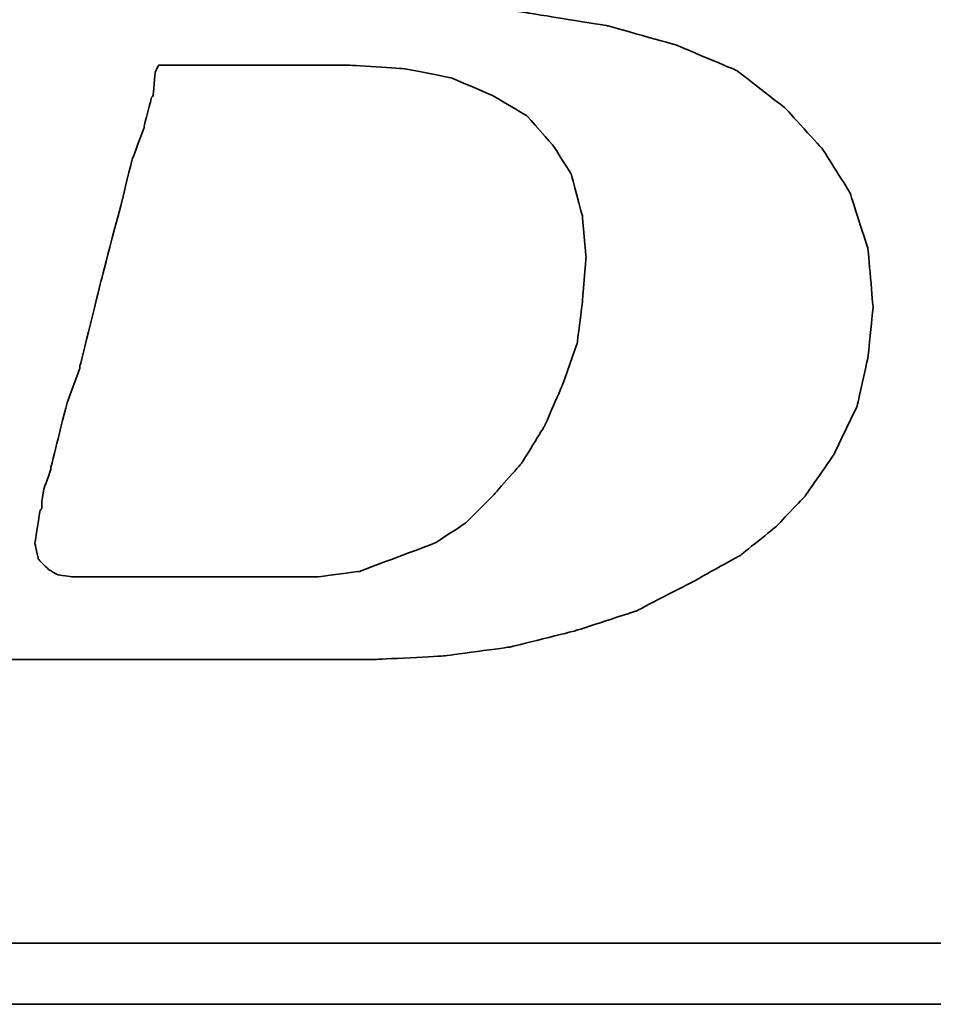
# Model space of a CAD drawing. Header units: millimetres. Extents: x 748 to 1024, y 329 to 423.
# Tile 23 of 47: x 948.903 to 949.432, y 354.893 to 355.464. Entities that reach past the tile are written whole.
import ezdxf

# ---------------------------------------------------------------- set-up
doc = ezdxf.new("R2010")
doc.units = ezdxf.units.MM
doc.header["$LTSCALE"] = 0.15
doc.layers.add('DIM', color=4, linetype='CONTINUOUS')
doc.layers.add('layer 1', color=7, linetype='CONTINUOUS')

# ---------------------------------------------------------------- blocks, each defined once
blk = doc.blocks.new('TBI MOTION logo(完整正式版)')
at = {"layer": 'layer 1', "color": 22, "lineweight": 35}
for points, knots in [([(-64.65375, -6.86375), (-64.65375, -6.86375), (-64.84375, -7.29625), (-64.84375, -7.29625), (-64.84375, -7.29625), (-64.84375, -7.29625), (-64.86875, -7.34375), (-64.86875, -7.34375), (-64.86875, -7.34375), (-64.86875, -7.34375), (-64.86875, -7.36875), (-64.86875, -7.36875), (-64.86875, -7.36875), (-64.86875, -7.36875), (-65.15375, -7.65375), (-65.15375, -7.65375), (-65.15375, -7.65375), (-65.15375, -7.65375), (-65.17875, -7.65375), (-65.17875, -7.65375), (-65.17875, -7.65375), (-65.17875, -7.65375), (-65.20375, -7.67875), (-65.20375, -7.67875), (-65.20375, -7.67875), (-65.20375, -7.67875), (-65.58875, -7.87125), (-65.58875, -7.87125), (-65.58875, -7.87125), (-65.58875, -7.87125), (-65.63375, -7.87125), (-65.63375, -7.87125), (-65.63375, -7.87125), (-65.63375, -7.87125), (-65.65875, -7.89375), (-65.65875, -7.89375), (-65.65875, -7.89375), (-65.65875, -7.89375), (-66.09375, -7.94375), (-66.09375, -7.94375), (-66.09375, -7.94375), (-66.09375, -7.94375), (-66.11375, -7.94375), (-66.11375, -7.94375), (-66.11375, -7.94375), (-66.11375, -7.94375), (-66.16375, -7.94375), (-66.16375, -7.94375), (-66.16375, -7.94375), (-66.16375, -7.94375), (-66.30875, -7.94375), (-66.30875, -7.94375), (-66.30875, -7.94375), (-66.30875, -7.94375), (-66.69375, -7.94375), (-66.69375, -7.94375), (-66.69375, -7.94375), (-66.69375, -7.94375), (-67.07375, -7.94375), (-67.07375, -7.94375), (-67.07375, -7.94375), (-67.07375, -7.94375), (-67.12375, -7.94375), (-67.12375, -7.94375), (-67.12375, -7.94375), (-67.12375, -7.94375), (-67.12375, -7.96625), (-67.12375, -7.96625), (-67.12375, -7.96625), (-67.12375, -7.96625), (-67.14875, -7.99125), (-67.14875, -7.99125), (-67.14875, -7.99125), (-67.14875, -7.99125), (-67.24375, -8.34875), (-67.24375, -8.34875), (-67.24375, -8.34875), (-67.24375, -8.34875), (-67.31375, -8.68625), (-67.31375, -8.68625), (-67.31375, -8.68625), (-67.31375, -8.68625), (-67.26875, -8.68625), (-67.26875, -8.68625), (-67.26875, -8.68625), (-67.26875, -8.68625), (-67.07375, -8.68625), (-67.07375, -8.68625), (-67.07375, -8.68625), (-67.07375, -8.68625), (-66.54875, -8.68625), (-66.54875, -8.68625), (-66.54875, -8.68625), (-66.54875, -8.68625), (-65.82625, -8.68625), (-65.82625, -8.68625), (-65.82625, -8.68625), (-65.82625, -8.68625), (-65.01375, -8.68625), (-65.01375, -8.68625), (-65.01375, -8.68625), (-65.01375, -8.68625), (-64.05375, -8.68625), (-64.05375, -8.68625), (-64.05375, -8.68625), (-64.05375, -8.68625), (-62.08375, -8.68625), (-62.08375, -8.68625), (-62.08375, -8.68625), (-62.08375, -8.68625), (-60.06875, -8.68625), (-60.06875, -8.68625), (-60.06875, -8.68625), (-60.06875, -8.68625), (-59.10875, -8.68625), (-59.10875, -8.68625), (-59.10875, -8.68625), (-59.10875, -8.68625), (-58.29375, -8.68625), (-58.29375, -8.68625), (-58.29375, -8.68625), (-58.29375, -8.68625), (-57.57375, -8.68625), (-57.57375, -8.68625), (-57.57375, -8.68625), (-57.57375, -8.68625), (-57.04875, -8.68625), (-57.04875, -8.68625), (-57.04875, -8.68625), (-57.04875, -8.68625), (-56.85375, -8.68625), (-56.85375, -8.68625), (-56.85375, -8.68625), (-56.85375, -8.68625), (-56.70875, -8.68625), (-56.70875, -8.68625), (-56.70875, -8.68625), (-56.70875, -8.68625), (-56.61375, -8.68625), (-56.61375, -8.68625), (-56.61375, -8.68625), (-56.61375, -8.68625), (-56.56875, -8.68625), (-56.56875, -8.68625), (-56.56875, -8.68625), (-56.56875, -8.68625), (-55.65375, -8.63875), (-55.65375, -8.63875), (-55.65375, -8.63875), (-55.65375, -8.63875), (-54.76875, -8.51875), (-54.76875, -8.51875), (-54.76875, -8.51875), (-54.76875, -8.51875), (-53.90375, -8.30375), (-53.90375, -8.30375), (-53.90375, -8.30375), (-53.90375, -8.30375), (-53.08875, -8.03875), (-53.08875, -8.03875), (-53.08875, -8.03875), (-53.08875, -8.03875), (-52.34375, -7.65375), (-52.34375, -7.65375), (-52.34375, -7.65375), (-52.34375, -7.65375), (-51.69875, -7.29625), (-51.69875, -7.29625), (-51.69875, -7.29625), (-51.69875, -7.29625), (-51.21875, -6.91125), (-51.21875, -6.91125), (-51.21875, -6.91125), (-51.21875, -6.91125), (-50.83375, -6.50375), (-50.83375, -6.50375), (-50.83375, -6.50375), (-50.83375, -6.50375), (-50.44875, -5.94875), (-50.44875, -5.94875), (-50.44875, -5.94875), (-50.44875, -5.94875), (-50.13875, -5.30375), (-50.13875, -5.30375), (-50.13875, -5.30375), (-50.13875, -5.30375), (-49.99375, -4.65375), (-49.99375, -4.65375), (-49.99375, -4.65375), (-49.99375, -4.65375), (-49.92375, -3.98375), (-49.92375, -3.98375), (-49.92375, -3.98375), (-49.92375, -3.98375), (-49.99375, -3.19374), (-49.99375, -3.19374), (-49.99375, -3.19374), (-49.99375, -3.19374), (-50.23374, -2.44874), (-50.23374, -2.44874), (-50.23374, -2.44874), (-50.23374, -2.44874), (-50.59375, -1.87374), (-50.59375, -1.87374), (-50.59375, -1.87374), (-50.59375, -1.87374), (-51.09875, -1.31874), (-51.09875, -1.31874), (-51.09875, -1.31874), (-51.09875, -1.31874), (-51.74375, -0.81875), (-51.74375, -0.81875), (-51.74375, -0.81875), (-51.74375, -0.81875), (-52.53875, -0.48125), (-52.53875, -0.48125), (-52.53875, -0.48125), (-52.53875, -0.48125), (-53.47375, -0.21875), (-53.47375, -0.21875), (-53.47375, -0.21875), (-53.47375, -0.21875), (-54.52875, -0.04874), (-54.52875, -0.04874), (-54.52875, -0.04874), (-54.52875, -0.04874), (-55.65375, 0.12125), (-55.65375, 0.12125), (-55.65375, 0.12125), (-55.65375, 0.12125), (-54.50375, 0.28624), (-54.50375, 0.28624), (-54.50375, 0.28624), (-54.50375, 0.28624), (-53.83375, 0.38124), (-53.83375, 0.38124), (-53.83375, 0.38124), (-53.83375, 0.38124), (-53.18375, 0.50125), (-53.18375, 0.50125), (-53.18375, 0.50125), (-53.18375, 0.50125), (-52.55875, 0.66874), (-52.55875, 0.66874), (-52.55875, 0.66874), (-52.55875, 0.66874), (-52.03375, 0.86124), (-52.03375, 0.86124), (-52.03375, 0.86124), (-52.03375, 0.86124), (-51.50374, 1.03124), (-51.50374, 1.03124), (-51.50374, 1.03124), (-51.50374, 1.03124), (-51.09875, 1.27125), (-51.09875, 1.27125), (-51.09875, 1.27125), (-51.09875, 1.27125), (-50.71375, 1.48624), (-50.71375, 1.48624), (-50.71375, 1.48624), (-50.71375, 1.48624), (-50.37625, 1.77625), (-50.37625, 1.77625), (-50.37625, 1.77625), (-50.37625, 1.77625), (-49.82375, 2.37625), (-49.82375, 2.37625), (-49.82375, 2.37625), (-49.82375, 2.37625), (-49.41875, 2.99625), (-49.41875, 2.99625), (-49.41875, 2.99625), (-49.41875, 2.99625), (-49.22375, 3.76625), (-49.22375, 3.76625), (-49.22375, 3.76625), (-49.22375, 3.76625), (-49.15375, 4.50874), (-49.15375, 4.50874), (-49.15375, 4.50874), (-49.15375, 4.50874), (-49.20375, 5.25125), (-49.20375, 5.25125), (-49.20375, 5.25125), (-49.20375, 5.25125), (-49.41875, 5.92625), (-49.41875, 5.92625), (-49.41875, 5.92625), (-49.41875, 5.92625), (-49.77875, 6.47625), (-49.77875, 6.47625), (-49.77875, 6.47625), (-49.77875, 6.47625), (-50.33125, 7.02624), (-50.33125, 7.02624), (-50.33125, 7.02624), (-50.33125, 7.02624), (-51.00125, 7.43625), (-51.00125, 7.43625), (-51.00125, 7.43625), (-51.00125, 7.43625), (-51.79375, 7.72625), (-51.79375, 7.72625), (-51.79375, 7.72625), (-51.79375, 7.72625), (-52.72875, 7.89124), (-52.72875, 7.89124), (-52.72875, 7.89124), (-52.72875, 7.89124), (-53.83375, 7.98625), (-53.83375, 7.98625), (-53.83375, 7.98625), (-53.83375, 7.98625), (-53.92875, 7.98625), (-53.92875, 7.98625), (-53.92875, 7.98625), (-53.92875, 7.98625), (-54.26375, 7.98625), (-54.26375, 7.98625), (-54.26375, 7.98625), (-54.26375, 7.98625), (-54.74375, 7.98625), (-54.74375, 7.98625), (-54.74375, 7.98625), (-54.74375, 7.98625), (-55.36875, 7.98625), (-55.36875, 7.98625), (-55.36875, 7.98625), (-55.36875, 7.98625), (-56.13375, 7.98625), (-56.13375, 7.98625), (-56.13375, 7.98625), (-56.13375, 7.98625), (-56.94875, 7.98625), (-56.94875, 7.98625), (-56.94875, 7.98625), (-56.94875, 7.98625), (-58.77625, 7.98625), (-58.77625, 7.98625), (-58.77625, 7.98625), (-58.77625, 7.98625), (-60.59875, 7.98625), (-60.59875, 7.98625), (-60.59875, 7.98625), (-60.59875, 7.98625), (-61.41375, 7.98625), (-61.41375, 7.98625), (-61.41375, 7.98625), (-61.41375, 7.98625), (-62.17875, 7.98625), (-62.17875, 7.98625), (-62.17875, 7.98625), (-62.17875, 7.98625), (-62.80375, 7.98625), (-62.80375, 7.98625), (-62.80375, 7.98625), (-62.80375, 7.98625), (-63.30625, 7.98625), (-63.30625, 7.98625), (-63.30625, 7.98625), (-63.30625, 7.98625), (-63.57375, 7.98625), (-63.57375, 7.98625), (-63.57375, 7.98625), (-63.57375, 7.98625), (-63.57375, 7.96375), (-63.57375, 7.96375), (-63.57375, 7.96375), (-63.57375, 7.96375), (-63.59875, 7.94125), (-63.59875, 7.94125), (-63.59875, 7.94125), (-63.59875, 7.94125), (-63.69375, 7.55625), (-63.69375, 7.55625), (-63.69375, 7.55625), (-63.69375, 7.55625), (-63.76375, 7.24624), (-63.76375, 7.24624), (-63.76375, 7.24624), (-63.76375, 7.24624), (-63.23875, 7.24624), (-63.23875, 7.24624), (-63.23875, 7.24624), (-63.23875, 7.24624), (-62.75875, 7.24624), (-62.75875, 7.24624), (-62.75875, 7.24624), (-62.75875, 7.24624), (-62.61125, 7.24624), (-62.61125, 7.24624), (-62.61125, 7.24624), (-62.61125, 7.24624), (-62.56625, 7.24624), (-62.56625, 7.24624), (-62.56625, 7.24624), (-62.56625, 7.24624), (-62.22875, 7.24624), (-62.22875, 7.24624), (-62.22875, 7.24624), (-62.22875, 7.24624), (-62.20375, 7.24624), (-62.20375, 7.24624), (-62.20375, 7.24624), (-62.20375, 7.24624), (-62.17875, 7.21875), (-62.17875, 7.21875), (-62.17875, 7.21875), (-62.17875, 7.21875), (-61.96375, 7.17125), (-61.96375, 7.17125), (-61.96375, 7.17125), (-61.96375, 7.17125), (-61.72375, 7.12624), (-61.72375, 7.12624), (-61.72375, 7.12624), (-61.72375, 7.12624), (-61.70375, 7.12624), (-61.70375, 7.12624), (-61.70375, 7.12624), (-61.70375, 7.12624), (-61.55875, 7.07624), (-61.55875, 7.07624), (-61.55875, 7.07624), (-61.55875, 7.07624), (-61.50875, 7.07624), (-61.50875, 7.07624), (-61.50875, 7.07624), (-61.50875, 7.07624), (-61.48375, 7.02624), (-61.48375, 7.02624), (-61.48375, 7.02624), (-61.48375, 7.02624), (-61.31875, 6.83375), (-61.31875, 6.83375), (-61.31875, 6.83375), (-61.31875, 6.83375), (-61.29375, 6.81125), (-61.29375, 6.81125), (-61.29375, 6.81125), (-61.29375, 6.81125), (-61.29375, 6.78625), (-61.29375, 6.78625), (-61.29375, 6.78625), (-61.29375, 6.78625), (-61.19875, 6.50124), (-61.19875, 6.50124), (-61.19875, 6.50124), (-61.19875, 6.50124), (-61.17375, 6.45124), (-61.17375, 6.45124), (-61.17375, 6.45124), (-61.17375, 6.45124), (-61.19875, 6.40625), (-61.19875, 6.40625), (-61.19875, 6.40625), (-61.19875, 6.40625), (-61.26875, 5.99624), (-61.26875, 5.99624), (-61.26875, 5.99624), (-61.26875, 5.99624), (-61.26875, 5.85125), (-61.26875, 5.85125), (-61.26875, 5.85125), (-61.26875, 5.85125), (-61.26875, 5.82625), (-61.26875, 5.82625), (-61.26875, 5.82625), (-61.26875, 5.82625), (-61.29375, 5.80625), (-61.29375, 5.80625), (-61.29375, 5.80625), (-61.29375, 5.80625), (-61.34125, 5.66125), (-61.34125, 5.66125), (-61.34125, 5.66125), (-61.34125, 5.66125), (-61.41375, 5.44625), (-61.41375, 5.44625), (-61.41375, 5.44625), (-61.41375, 5.44625), (-61.48375, 5.15625), (-61.48375, 5.15625), (-61.48375, 5.15625), (-61.48375, 5.15625), (-61.58375, 4.82124), (-61.58375, 4.82124), (-61.58375, 4.82124), (-61.58375, 4.82124), (-61.79875, 4.00375), (-61.79875, 4.00375), (-61.79875, 4.00375), (-61.79875, 4.00375), (-62.05875, 2.99625), (-62.05875, 2.99625), (-62.05875, 2.99625), (-62.05875, 2.99625), (-62.34875, 1.91625), (-62.34875, 1.91625), (-62.34875, 1.91625), (-62.34875, 1.91625), (-62.97375, -0.41124), (-62.97375, -0.41124), (-62.97375, -0.41124), (-62.97375, -0.41124), (-63.59875, -2.75875), (-63.59875, -2.75875), (-63.59875, -2.75875), (-63.59875, -2.75875), (-63.88375, -3.86374), (-63.88375, -3.86374), (-63.88375, -3.86374), (-63.88375, -3.86374), (-64.14875, -4.82374), (-64.14875, -4.82374), (-64.14875, -4.82374), (-64.14875, -4.82374), (-64.36375, -5.64125), (-64.36375, -5.64125), (-64.36375, -5.64125), (-64.36375, -5.64125), (-64.43625, -5.97625), (-64.43625, -5.97625), (-64.43625, -5.97625), (-64.43625, -5.97625), (-64.50875, -6.28625), (-64.50875, -6.28625), (-64.50875, -6.28625), (-64.50875, -6.28625), (-64.50875, -6.30875), (-64.50875, -6.30875), (-64.50875, -6.30875), (-64.50875, -6.30875), (-64.57875, -6.50375), (-64.57875, -6.50375), (-64.57875, -6.50375), (-64.57875, -6.50375), (-64.62875, -6.69625), (-64.62875, -6.69625), (-64.62875, -6.69625), (-64.62875, -6.69625), (-64.62875, -6.76875), (-64.62875, -6.76875), (-64.62875, -6.76875), (-64.62875, -6.76875), (-64.62875, -6.81375), (-64.62875, -6.81375), (-64.62875, -6.81375), (-64.62875, -6.81375), (-64.62875, -6.83875), (-64.62875, -6.83875), (-64.62875, -6.83875), (-64.62875, -6.83875), (-64.65375, -6.86375), (-64.65375, -6.86375)], [0, 0, 0, 0, 0.00719424, 0.00719424, 0.00719424, 0.00719425, 0.01438849, 0.01438849, 0.01438849, 0.0143885, 0.02158273, 0.02158273, 0.02158273, 0.02158274, 0.02877698, 0.02877698, 0.02877698, 0.02877699, 0.03597122, 0.03597122, 0.03597122, 0.03597123, 0.04316547, 0.04316547, 0.04316547, 0.04316548, 0.05035971, 0.05035971, 0.05035971, 0.05035972, 0.05755396, 0.05755396, 0.05755396, 0.05755397, 0.0647482, 0.0647482, 0.0647482, 0.06474821, 0.07194245, 0.07194245, 0.07194245, 0.07194246, 0.07913669, 0.07913669, 0.07913669, 0.0791367, 0.08633094, 0.08633094, 0.08633094, 0.08633095, 0.09352518, 0.09352518, 0.09352518, 0.09352519, 0.10071942, 0.10071942, 0.10071942, 0.10071943, 0.10791367, 0.10791367, 0.10791367, 0.10791368, 0.11510791, 0.11510791, 0.11510791, 0.11510792, 0.12230216, 0.12230216, 0.12230216, 0.12230217, 0.1294964, 0.1294964, 0.1294964, 0.12949641, 0.13669065, 0.13669065, 0.13669065, 0.13669066, 0.14388489, 0.14388489, 0.14388489, 0.1438849, 0.15107914, 0.15107914, 0.15107914, 0.15107915, 0.15827338, 0.15827338, 0.15827338, 0.15827339, 0.16546763, 0.16546763, 0.16546763, 0.16546764, 0.17266187, 0.17266187, 0.17266187, 0.17266188, 0.17985612, 0.17985612, 0.17985612, 0.17985613, 0.18705036, 0.18705036, 0.18705036, 0.18705037, 0.1942446, 0.1942446, 0.1942446, 0.19424461, 0.20143885, 0.20143885, 0.20143885, 0.20143886, 0.20863309, 0.20863309, 0.20863309, 0.2086331, 0.21582734, 0.21582734, 0.21582734, 0.21582735, 0.22302158, 0.22302158, 0.22302158, 0.22302159, 0.23021583, 0.23021583, 0.23021583, 0.23021584, 0.23741007, 0.23741007, 0.23741007, 0.23741008, 0.24460432, 0.24460432, 0.24460432, 0.24460433, 0.25179856, 0.25179856, 0.25179856, 0.25179857, 0.25899281, 0.25899281, 0.25899281, 0.25899282, 0.26618705, 0.26618705, 0.26618705, 0.26618706, 0.27338129, 0.27338129, 0.27338129, 0.2733813, 0.28057554, 0.28057554, 0.28057554, 0.28057555, 0.28776978, 0.28776978, 0.28776978, 0.28776979, 0.29496403, 0.29496403, 0.29496403, 0.29496404, 0.30215827, 0.30215827, 0.30215827, 0.30215828, 0.30935252, 0.30935252, 0.30935252, 0.30935253, 0.31654676, 0.31654676, 0.31654676, 0.31654677, 0.32374101, 0.32374101, 0.32374101, 0.32374102, 0.33093525, 0.33093525, 0.33093525, 0.33093526, 0.3381295, 0.3381295, 0.3381295, 0.33812951, 0.34532374, 0.34532374, 0.34532374, 0.34532375, 0.35251799, 0.35251799, 0.35251799, 0.352518, 0.35971223, 0.35971223, 0.35971223, 0.35971224, 0.36690647, 0.36690647, 0.36690647, 0.36690648, 0.37410072, 0.37410072, 0.37410072, 0.37410073, 0.38129496, 0.38129496, 0.38129496, 0.38129497, 0.38848921, 0.38848921, 0.38848921, 0.38848922, 0.39568345, 0.39568345, 0.39568345, 0.39568346, 0.4028777, 0.4028777, 0.4028777, 0.40287771, 0.41007194, 0.41007194, 0.41007194, 0.41007195, 0.41726619, 0.41726619, 0.41726619, 0.4172662, 0.42446043, 0.42446043, 0.42446043, 0.42446044, 0.43165468, 0.43165468, 0.43165468, 0.43165469, 0.43884892, 0.43884892, 0.43884892, 0.43884893, 0.44604317, 0.44604317, 0.44604317, 0.44604318, 0.45323741, 0.45323741, 0.45323741, 0.45323742, 0.46043165, 0.46043165, 0.46043165, 0.46043166, 0.4676259, 0.4676259, 0.4676259, 0.46762591, 0.47482014, 0.47482014, 0.47482014, 0.47482015, 0.48201439, 0.48201439, 0.48201439, 0.4820144, 0.48920863, 0.48920863, 0.48920863, 0.48920864, 0.49640288, 0.49640288, 0.49640288, 0.49640289, 0.50359712, 0.50359712, 0.50359712, 0.50359713, 0.51079137, 0.51079137, 0.51079137, 0.51079138, 0.51798561, 0.51798561, 0.51798561, 0.51798562, 0.52517986, 0.52517986, 0.52517986, 0.52517987, 0.5323741, 0.5323741, 0.5323741, 0.53237411, 0.53956835, 0.53956835, 0.53956835, 0.53956836, 0.54676259, 0.54676259, 0.54676259, 0.5467626, 0.55395683, 0.55395683, 0.55395683, 0.55395684, 0.56115108, 0.56115108, 0.56115108, 0.56115109, 0.56834532, 0.56834532, 0.56834532, 0.56834533, 0.57553957, 0.57553957, 0.57553957, 0.57553958, 0.58273381, 0.58273381, 0.58273381, 0.58273382, 0.58992806, 0.58992806, 0.58992806, 0.58992807, 0.5971223, 0.5971223, 0.5971223, 0.59712231, 0.60431655, 0.60431655, 0.60431655, 0.60431656, 0.61151079, 0.61151079, 0.61151079, 0.6115108, 0.61870504, 0.61870504, 0.61870504, 0.61870505, 0.62589928, 0.62589928, 0.62589928, 0.62589929, 0.63309353, 0.63309353, 0.63309353, 0.63309354, 0.64028777, 0.64028777, 0.64028777, 0.64028778, 0.64748201, 0.64748201, 0.64748201, 0.64748202, 0.65467626, 0.65467626, 0.65467626, 0.65467627, 0.6618705, 0.6618705, 0.6618705, 0.66187051, 0.66906475, 0.66906475, 0.66906475, 0.66906476, 0.67625899, 0.67625899, 0.67625899, 0.676259, 0.68345324, 0.68345324, 0.68345324, 0.68345325, 0.69064748, 0.69064748, 0.69064748, 0.69064749, 0.69784173, 0.69784173, 0.69784173, 0.69784174, 0.70503597, 0.70503597, 0.70503597, 0.70503598, 0.71223022, 0.71223022, 0.71223022, 0.71223023, 0.71942446, 0.71942446, 0.71942446, 0.71942447, 0.72661871, 0.72661871, 0.72661871, 0.72661872, 0.73381295, 0.73381295, 0.73381295, 0.73381296, 0.74100719, 0.74100719, 0.74100719, 0.7410072, 0.74820144, 0.74820144, 0.74820144, 0.74820145, 0.75539568, 0.75539568, 0.75539568, 0.75539569, 0.76258993, 0.76258993, 0.76258993, 0.76258994, 0.76978417, 0.76978417, 0.76978417, 0.76978418, 0.77697842, 0.77697842, 0.77697842, 0.77697843, 0.78417266, 0.78417266, 0.78417266, 0.78417267, 0.79136691, 0.79136691, 0.79136691, 0.79136692, 0.79856115, 0.79856115, 0.79856115, 0.79856116, 0.8057554, 0.8057554, 0.8057554, 0.80575541, 0.81294964, 0.81294964, 0.81294964, 0.81294965, 0.82014388, 0.82014388, 0.82014388, 0.82014389, 0.82733813, 0.82733813, 0.82733813, 0.82733814, 0.83453237, 0.83453237, 0.83453237, 0.83453238, 0.84172662, 0.84172662, 0.84172662, 0.84172663, 0.84892086, 0.84892086, 0.84892086, 0.84892087, 0.85611511, 0.85611511, 0.85611511, 0.85611512, 0.86330935, 0.86330935, 0.86330935, 0.86330936, 0.8705036, 0.8705036, 0.8705036, 0.87050361, 0.87769784, 0.87769784, 0.87769784, 0.87769785, 0.88489209, 0.88489209, 0.88489209, 0.8848921, 0.89208633, 0.89208633, 0.89208633, 0.89208634, 0.89928058, 0.89928058, 0.89928058, 0.89928059, 0.90647482, 0.90647482, 0.90647482, 0.90647483, 0.91366906, 0.91366906, 0.91366906, 0.91366907, 0.92086331, 0.92086331, 0.92086331, 0.92086332, 0.92805755, 0.92805755, 0.92805755, 0.92805756, 0.9352518, 0.9352518, 0.9352518, 0.93525181, 0.94244604, 0.94244604, 0.94244604, 0.94244605, 0.94964029, 0.94964029, 0.94964029, 0.9496403, 0.95683453, 0.95683453, 0.95683453, 0.95683454, 0.96402878, 0.96402878, 0.96402878, 0.96402879, 0.97122302, 0.97122302, 0.97122302, 0.97122303, 0.97841727, 0.97841727, 0.97841727, 0.97841728, 0.98561151, 0.98561151, 0.98561151, 0.98561152, 0.99280576, 0.99280576, 0.99280576, 0.99280577, 1, 1, 1, 1]), ([(-61.03125, -6.57375), (-61.03125, -6.57375), (-61.03125, -6.67125), (-61.03125, -6.67125), (-61.03125, -6.67125), (-61.03125, -6.67125), (-61.05375, -6.69625), (-61.05375, -6.69625), (-61.05375, -6.69625), (-61.05375, -6.69625), (-61.12375, -7.12875), (-61.12375, -7.12875), (-61.12375, -7.12875), (-61.12375, -7.12875), (-61.07875, -7.34375), (-61.07875, -7.34375), (-61.07875, -7.34375), (-61.07875, -7.34375), (-60.93375, -7.48875), (-60.93375, -7.48875), (-60.93375, -7.48875), (-60.93375, -7.48875), (-60.81375, -7.55625), (-60.81375, -7.55625), (-60.81375, -7.55625), (-60.81375, -7.55625), (-60.62375, -7.58375), (-60.62375, -7.58375), (-60.62375, -7.58375), (-60.62375, -7.58375), (-60.30875, -7.58375), (-60.30875, -7.58375), (-60.30875, -7.58375), (-60.30875, -7.58375), (-59.97375, -7.58375), (-59.97375, -7.58375), (-59.97375, -7.58375), (-59.97375, -7.58375), (-59.87875, -7.58375), (-59.87875, -7.58375), (-59.87875, -7.58375), (-59.87875, -7.58375), (-59.63625, -7.58375), (-59.63625, -7.58375), (-59.63625, -7.58375), (-59.63625, -7.58375), (-58.96875, -7.58375), (-58.96875, -7.58375), (-58.96875, -7.58375), (-58.96875, -7.58375), (-58.29375, -7.58375), (-58.29375, -7.58375), (-58.29375, -7.58375), (-58.29375, -7.58375), (-58.05375, -7.58375), (-58.05375, -7.58375), (-58.05375, -7.58375), (-58.05375, -7.58375), (-57.98375, -7.58375), (-57.98375, -7.58375), (-57.98375, -7.58375), (-57.98375, -7.58375), (-57.35875, -7.58375), (-57.35875, -7.58375), (-57.35875, -7.58375), (-57.35875, -7.58375), (-56.78375, -7.50875), (-56.78375, -7.50875), (-56.78375, -7.50875), (-56.78375, -7.50875), (-56.27875, -7.31875), (-56.27875, -7.31875), (-56.27875, -7.31875), (-56.27875, -7.31875), (-55.77375, -7.12875), (-55.77375, -7.12875), (-55.77375, -7.12875), (-55.77375, -7.12875), (-55.36875, -6.86375), (-55.36875, -6.86375), (-55.36875, -6.86375), (-55.36875, -6.86375), (-55.00875, -6.50375), (-55.00875, -6.50375), (-55.00875, -6.50375), (-55.00875, -6.50375), (-54.62375, -6.06875), (-54.62375, -6.06875), (-54.62375, -6.06875), (-54.62375, -6.06875), (-54.31375, -5.56875), (-54.31375, -5.56875), (-54.31375, -5.56875), (-54.31375, -5.56875), (-54.07375, -5.01625), (-54.07375, -5.01625), (-54.07375, -5.01625), (-54.07375, -5.01625), (-53.87875, -4.46374), (-53.87875, -4.46374), (-53.87875, -4.46374), (-53.87875, -4.46374), (-53.80875, -3.91375), (-53.80875, -3.91375), (-53.80875, -3.91375), (-53.80875, -3.91375), (-53.75875, -3.31375), (-53.75875, -3.31375), (-53.75875, -3.31375), (-53.75875, -3.31375), (-53.80875, -2.75875), (-53.80875, -2.75875), (-53.80875, -2.75875), (-53.80875, -2.75875), (-53.95375, -2.20875), (-53.95375, -2.20875), (-53.95375, -2.20875), (-53.95375, -2.20875), (-54.19375, -1.82625), (-54.19375, -1.82625), (-54.19375, -1.82625), (-54.19375, -1.82625), (-54.55375, -1.41875), (-54.55375, -1.41875), (-54.55375, -1.41875), (-54.55375, -1.41875), (-55.00875, -1.15125), (-55.00875, -1.15125), (-55.00875, -1.15125), (-55.00875, -1.15125), (-55.56125, -0.91375), (-55.56125, -0.91375), (-55.56125, -0.91375), (-55.56125, -0.91375), (-56.18125, -0.79375), (-56.18125, -0.79375), (-56.18125, -0.79375), (-56.18125, -0.79375), (-56.94875, -0.74374), (-56.94875, -0.74374), (-56.94875, -0.74374), (-56.94875, -0.74374), (-56.99875, -0.74374), (-56.99875, -0.74374), (-56.99875, -0.74374), (-56.99875, -0.74374), (-57.09375, -0.74374), (-57.09375, -0.74374), (-57.09375, -0.74374), (-57.09375, -0.74374), (-57.38375, -0.74374), (-57.38375, -0.74374), (-57.38375, -0.74374), (-57.38375, -0.74374), (-57.76875, -0.74374), (-57.76875, -0.74374), (-57.76875, -0.74374), (-57.76875, -0.74374), (-58.24625, -0.74374), (-58.24625, -0.74374), (-58.24625, -0.74374), (-58.24625, -0.74374), (-58.72875, -0.74374), (-58.72875, -0.74374), (-58.72875, -0.74374), (-58.72875, -0.74374), (-59.20875, -0.74374), (-59.20875, -0.74374), (-59.20875, -0.74374), (-59.20875, -0.74374), (-59.46875, -0.74374), (-59.46875, -0.74374), (-59.46875, -0.74374), (-59.46875, -0.74374), (-59.51625, -0.83875), (-59.51625, -0.83875), (-59.51625, -0.83875), (-59.51625, -0.83875), (-59.54375, -1.15125), (-59.54375, -1.15125), (-59.54375, -1.15125), (-59.54375, -1.15125), (-59.56375, -1.17874), (-59.56375, -1.17874), (-59.56375, -1.17874), (-59.56375, -1.17874), (-59.66375, -1.55875), (-59.66375, -1.55875), (-59.66375, -1.55875), (-59.66375, -1.55875), (-59.66375, -1.58375), (-59.66375, -1.58375), (-59.66375, -1.58375), (-59.66375, -1.58375), (-59.82875, -2.01874), (-59.82875, -2.01874), (-59.82875, -2.01874), (-59.82875, -2.01874), (-59.94875, -2.52125), (-59.94875, -2.52125), (-59.94875, -2.52125), (-59.94875, -2.52125), (-60.23875, -3.62375), (-60.23875, -3.62375), (-60.23875, -3.62375), (-60.23875, -3.62375), (-60.52375, -4.77624), (-60.52375, -4.77624), (-60.52375, -4.77624), (-60.52375, -4.77624), (-60.52375, -4.79874), (-60.52375, -4.79874), (-60.52375, -4.79874), (-60.52375, -4.79874), (-60.69125, -5.25375), (-60.69125, -5.25375), (-60.69125, -5.25375), (-60.69125, -5.25375), (-60.81375, -5.73625), (-60.81375, -5.73625), (-60.81375, -5.73625), (-60.81375, -5.73625), (-60.90875, -6.11875), (-60.90875, -6.11875), (-60.90875, -6.11875), (-60.90875, -6.11875), (-60.90875, -6.14375), (-60.90875, -6.14375), (-60.90875, -6.14375), (-60.90875, -6.14375), (-61.00375, -6.40875), (-61.00375, -6.40875), (-61.00375, -6.40875), (-61.00375, -6.40875), (-61.03125, -6.57375), (-61.03125, -6.57375)], [0, 0, 0, 0, 0.01694915, 0.01694915, 0.01694915, 0.01694916, 0.03389831, 0.03389831, 0.03389831, 0.03389832, 0.05084746, 0.05084746, 0.05084746, 0.05084747, 0.06779661, 0.06779661, 0.06779661, 0.06779662, 0.08474576, 0.08474576, 0.08474576, 0.08474577, 0.10169492, 0.10169492, 0.10169492, 0.10169493, 0.11864407, 0.11864407, 0.11864407, 0.11864408, 0.13559322, 0.13559322, 0.13559322, 0.13559323, 0.15254237, 0.15254237, 0.15254237, 0.15254238, 0.16949153, 0.16949153, 0.16949153, 0.16949154, 0.18644068, 0.18644068, 0.18644068, 0.18644069, 0.20338983, 0.20338983, 0.20338983, 0.20338984, 0.22033898, 0.22033898, 0.22033898, 0.22033899, 0.23728814, 0.23728814, 0.23728814, 0.23728815, 0.25423729, 0.25423729, 0.25423729, 0.2542373, 0.27118644, 0.27118644, 0.27118644, 0.27118645, 0.28813559, 0.28813559, 0.28813559, 0.2881356, 0.30508475, 0.30508475, 0.30508475, 0.30508476, 0.3220339, 0.3220339, 0.3220339, 0.32203391, 0.33898305, 0.33898305, 0.33898305, 0.33898306, 0.3559322, 0.3559322, 0.3559322, 0.35593221, 0.37288136, 0.37288136, 0.37288136, 0.37288137, 0.38983051, 0.38983051, 0.38983051, 0.38983052, 0.40677966, 0.40677966, 0.40677966, 0.40677967, 0.42372881, 0.42372881, 0.42372881, 0.42372882, 0.44067797, 0.44067797, 0.44067797, 0.44067798, 0.45762712, 0.45762712, 0.45762712, 0.45762713, 0.47457627, 0.47457627, 0.47457627, 0.47457628, 0.49152542, 0.49152542, 0.49152542, 0.49152543, 0.50847458, 0.50847458, 0.50847458, 0.50847459, 0.52542373, 0.52542373, 0.52542373, 0.52542374, 0.54237288, 0.54237288, 0.54237288, 0.54237289, 0.55932203, 0.55932203, 0.55932203, 0.55932204, 0.57627119, 0.57627119, 0.57627119, 0.5762712, 0.59322034, 0.59322034, 0.59322034, 0.59322035, 0.61016949, 0.61016949, 0.61016949, 0.6101695, 0.62711864, 0.62711864, 0.62711864, 0.62711865, 0.6440678, 0.6440678, 0.6440678, 0.64406781, 0.66101695, 0.66101695, 0.66101695, 0.66101696, 0.6779661, 0.6779661, 0.6779661, 0.67796611, 0.69491525, 0.69491525, 0.69491525, 0.69491526, 0.71186441, 0.71186441, 0.71186441, 0.71186442, 0.72881356, 0.72881356, 0.72881356, 0.72881357, 0.74576271, 0.74576271, 0.74576271, 0.74576272, 0.76271186, 0.76271186, 0.76271186, 0.76271187, 0.77966102, 0.77966102, 0.77966102, 0.77966103, 0.79661017, 0.79661017, 0.79661017, 0.79661018, 0.81355932, 0.81355932, 0.81355932, 0.81355933, 0.83050847, 0.83050847, 0.83050847, 0.83050848, 0.84745763, 0.84745763, 0.84745763, 0.84745764, 0.86440678, 0.86440678, 0.86440678, 0.86440679, 0.88135593, 0.88135593, 0.88135593, 0.88135594, 0.89830508, 0.89830508, 0.89830508, 0.89830509, 0.91525424, 0.91525424, 0.91525424, 0.91525425, 0.93220339, 0.93220339, 0.93220339, 0.9322034, 0.94915254, 0.94915254, 0.94915254, 0.94915255, 0.96610169, 0.96610169, 0.96610169, 0.9661017, 0.98305085, 0.98305085, 0.98305085, 0.98305086, 1, 1, 1, 1]), ([(75.90875, -9.47875), (75.90875, -9.47875), (75.90875, -12.28625), (75.90875, -12.28625), (75.90875, -12.28625), (75.90875, -12.28625), (75.90875, -12.47875), (75.90875, -12.47875), (75.90875, -12.47875), (75.90875, -12.47875), (75.71625, -12.47875), (75.71625, -12.47875), (75.71625, -12.47875), (75.71625, -12.47875), (-88.32875, -12.47875), (-88.32875, -12.47875), (-88.32875, -12.47875), (-88.32875, -12.47875), (-88.32875, -13.29375), (-88.32875, -13.29375), (-88.32875, -13.29375), (-88.32875, -13.29375), (82.89125, -13.29375), (82.89125, -13.29375), (82.89125, -13.29375), (82.89125, -13.29375), (75.90875, -9.47875), (75.90875, -9.47875)], [0, 0, 0, 0, 0.14285714, 0.14285714, 0.14285714, 0.14285715, 0.28571429, 0.28571429, 0.28571429, 0.2857143, 0.42857143, 0.42857143, 0.42857143, 0.42857144, 0.57142857, 0.57142857, 0.57142857, 0.57142858, 0.71428571, 0.71428571, 0.71428571, 0.71428572, 0.85714286, 0.85714286, 0.85714286, 0.85714287, 1, 1, 1, 1])]:
    blk.add_open_spline(points, degree=3, knots=knots, dxfattribs=at)

msp = doc.modelspace()

# ---------------------------------------------------------------- block references
at = {"layer": 'DIM', "color": 7, "xscale": 0.0433753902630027, "yscale": 0.0433753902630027, "zscale": 0.0433753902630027}
msp.add_blockref('TBI MOTION logo(完整正式版)', (951.56301, 355.4701), dxfattribs=at)

doc.saveas('drawing.dxf')
